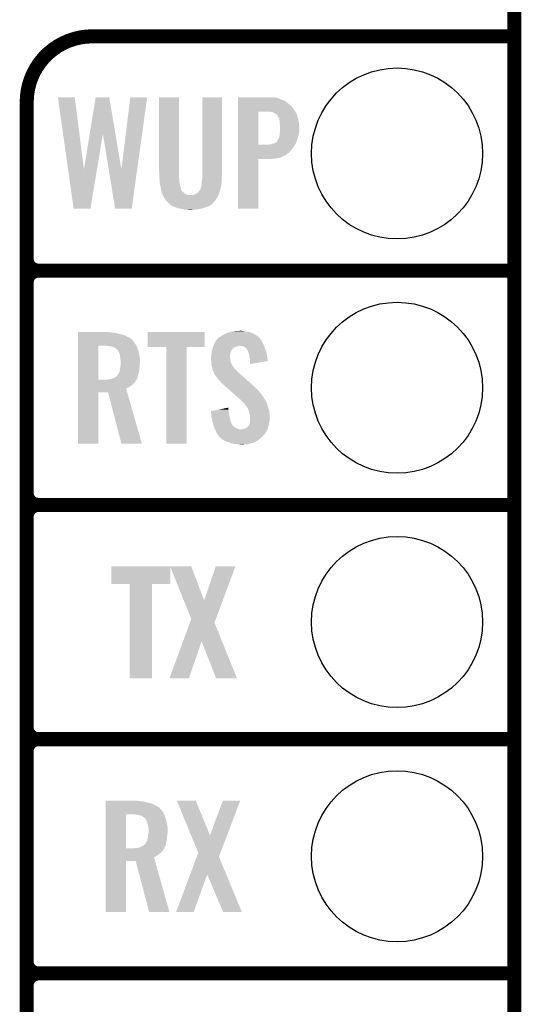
# Model space of a CAD drawing. Extents: x -0.05 to 0.95, y -0.15 to 2.1.
# Tile 21 of 51: x 0.74 to 0.95, y 0.34 to 0.76. Entities that reach past the tile are written whole.
import ezdxf

# ---------------------------------------------------------------- set-up
doc = ezdxf.new("R2010")
doc.units = 0
doc.layers.get('0').update_dxf_attribs({"linetype": 'CONTINUOUS'})
for name, color, linetype in [('LTE_IOT_13_CLICK_V101A_GKO', 9, 'CONTINUOUS'), ('LTE_IOT_13_CLICK_V101A_GTO', 11, 'CONTINUOUS'), ('LTE_IOT_13_CLICK_V101A_GTS', 8, 'CONTINUOUS')]:
    doc.layers.add(name, color=color, linetype=linetype)

# ---------------------------------------------------------------- blocks, each defined once
blk = doc.blocks.new('ROUND_90')
blk.add_circle((0, 0), 0.0365)

msp = doc.modelspace()

# ---------------------------------------------------------------- linework, layer by layer
at = {"layer": 'LTE_IOT_13_CLICK_V101A_GKO', "const_width": 0.006}
msp.add_lwpolyline([(0.95, -0.05), (0.95, 2.01)], dxfattribs=at)
at = {"layer": 'LTE_IOT_13_CLICK_V101A_GTO', "const_width": 0.006}
for points in [[(0.77, 0.75, 0.414214), (0.742, 0.722)], [(0.742, 0.655, 0.414214), (0.747, 0.65)], [(0.747, 0.65, 0.414214), (0.742, 0.645)], [(0.747, 0.65, 0.414214), (0.742, 0.645)], [(0.742, 0.555, 0.414214), (0.747, 0.55)], [(0.747, 0.55, 0.414214), (0.742, 0.545)], [(0.747, 0.55, 0.414214), (0.742, 0.545)], [(0.742, 0.455, 0.414214), (0.747, 0.45)], [(0.747, 0.45, 0.414214), (0.742, 0.445)], [(0.747, 0.45, 0.414214), (0.742, 0.445)], [(0.742, 0.355, 0.414214), (0.747, 0.35)], [(0.747, 0.35, 0.414214), (0.742, 0.345)], [(0.747, 0.35, 0.414214), (0.742, 0.345)]]:
    msp.add_lwpolyline(points, format="xyb", dxfattribs=at)
for points in [[(0.77, 0.75), (0.95, 0.75)], [(0.742, -0.022), (0.742, 0.722)], [(0.747, 0.65), (0.95, 0.65)], [(0.747, 0.65), (0.95, 0.65)], [(0.742, 0.555), (0.742, 0.645)], [(0.747, 0.55), (0.95, 0.55)], [(0.747, 0.55), (0.95, 0.55)], [(0.742, 0.455), (0.742, 0.545)], [(0.747, 0.45), (0.95, 0.45)], [(0.747, 0.45), (0.95, 0.45)], [(0.742, 0.355), (0.742, 0.445)], [(0.747, 0.35), (0.95, 0.35)], [(0.747, 0.35), (0.95, 0.35)], [(0.742, 0.255), (0.742, 0.345)]]:
    msp.add_lwpolyline(points, dxfattribs=at)
at = {"layer": 'LTE_IOT_13_CLICK_V101A_GTO'}
for points in [[(0.75964, 0.69321), (0.7553, 0.724), (0.7664, 0.69321), (0.7625, 0.724)], [(0.7553, 0.724), (0.7553, 0.724), (0.7625, 0.724), (0.7553, 0.724)], [(0.76885, 0.70829), (0.7714, 0.724), (0.77985, 0.70829), (0.7772, 0.724)], [(0.7714, 0.724), (0.7714, 0.724), (0.7772, 0.724), (0.7714, 0.724)], [(0.7824, 0.69321), (0.7862, 0.724), (0.78912, 0.69321), (0.7934, 0.724)], [(0.7862, 0.724), (0.7862, 0.724), (0.7934, 0.724), (0.7862, 0.724)], [(0.7985, 0.6919), (0.7985, 0.724), (0.807, 0.6919), (0.807, 0.724)], [(0.7985, 0.724), (0.7985, 0.724), (0.807, 0.724), (0.7985, 0.724)], [(0.8169, 0.6919), (0.8169, 0.724), (0.8253, 0.6919), (0.8253, 0.724)], [(0.8169, 0.724), (0.8169, 0.724), (0.8253, 0.724), (0.8169, 0.724)], [(0.8321, 0.7239), (0.8321, 0.724), (0.848, 0.7239), (0.8472, 0.724)], [(0.8321, 0.7237), (0.8321, 0.7239), (0.8489, 0.7237), (0.848, 0.7239)], [(0.8321, 0.7233), (0.8321, 0.7237), (0.8499, 0.7233), (0.8489, 0.7237)], [(0.8321, 0.7229), (0.8321, 0.7233), (0.851, 0.7229), (0.8499, 0.7233)], [(0.8321, 0.7224), (0.8321, 0.7229), (0.8522, 0.7224), (0.851, 0.7229)], [(0.8321, 0.7216), (0.8321, 0.7224), (0.8533, 0.7216), (0.8522, 0.7224)], [(0.8321, 0.7207), (0.8321, 0.7216), (0.8544, 0.7207), (0.8533, 0.7216)], [(0.8321, 0.7197), (0.8321, 0.7207), (0.8554, 0.7197), (0.8544, 0.7207)], [(0.8321, 0.7183), (0.8321, 0.7197), (0.8563, 0.7183), (0.8554, 0.7197)], [(0.8321, 0.7179), (0.8321, 0.7183), (0.85654, 0.7179), (0.8563, 0.7183)], [(0.8321, 0.7037), (0.8321, 0.7179), (0.8408, 0.7037), (0.8408, 0.7179)], [(0.8321, 0.7179), (0.8321, 0.7179), (0.8408, 0.7179), (0.845, 0.7179)], [(0.8465, 0.7177), (0.8458, 0.7179), (0.85666, 0.7177), (0.85654, 0.7179)], [(0.8471, 0.7176), (0.8465, 0.7177), (0.85672, 0.7176), (0.85666, 0.7177)], [(0.8477, 0.7172), (0.8471, 0.7176), (0.85696, 0.7172), (0.85672, 0.7176)], [(0.8479, 0.7171), (0.8477, 0.7172), (0.85702, 0.7171), (0.85696, 0.7172)], [(0.8484, 0.7168), (0.848, 0.7171), (0.8572, 0.7168), (0.85702, 0.7171)], [(0.8488, 0.7165), (0.8484, 0.7168), (0.85728, 0.7165), (0.8572, 0.7168)], [(0.8493, 0.7157), (0.8488, 0.7165), (0.85751, 0.7157), (0.85728, 0.7165)], [(0.8496, 0.7152), (0.8493, 0.7157), (0.85764, 0.7152), (0.85751, 0.7157)], [(0.8497, 0.715), (0.8496, 0.7152), (0.8577, 0.715), (0.85764, 0.7152)], [(0.8497, 0.7149), (0.8497, 0.715), (0.85772, 0.7149), (0.8577, 0.715)], [(0.8498, 0.7142), (0.8497, 0.7149), (0.85789, 0.7142), (0.85772, 0.7149)], [(0.8499, 0.7136), (0.8498, 0.7142), (0.85803, 0.7136), (0.85789, 0.7142)], [(0.84995, 0.7129), (0.8499, 0.7136), (0.8582, 0.7129), (0.85803, 0.7136)], [(0.85, 0.7122), (0.84995, 0.7129), (0.85823, 0.7122), (0.8582, 0.7129)], [(0.8501, 0.7116), (0.85, 0.7122), (0.85825, 0.7116), (0.85823, 0.7122)], [(0.85006, 0.71), (0.8501, 0.7105), (0.8583, 0.71), (0.8583, 0.7105)], [(0.8501, 0.7105), (0.8501, 0.7116), (0.8583, 0.7105), (0.85825, 0.7116)], [(0.7664, 0.69321), (0.76885, 0.70829), (0.77198, 0.69321), (0.7745, 0.70829)], [(0.77697, 0.69321), (0.7745, 0.70829), (0.7824, 0.69321), (0.77985, 0.70829)], [(0.8489, 0.7053), (0.8495, 0.7065), (0.8572, 0.7053), (0.8576, 0.7065)], [(0.8495, 0.7065), (0.8498, 0.7072), (0.8576, 0.7065), (0.85779, 0.7072)], [(0.8498, 0.7072), (0.84984, 0.7076), (0.85779, 0.7072), (0.8579, 0.7076)], [(0.84984, 0.7076), (0.8499, 0.7081), (0.8579, 0.7076), (0.85801, 0.7081)], [(0.8499, 0.7081), (0.84994, 0.7085), (0.85801, 0.7081), (0.8581, 0.7085)], [(0.84994, 0.7085), (0.85, 0.7092), (0.8581, 0.7085), (0.85819, 0.7092)], [(0.85, 0.7092), (0.85001, 0.7093), (0.85819, 0.7092), (0.8582, 0.7093)], [(0.85001, 0.7093), (0.85006, 0.71), (0.8582, 0.7093), (0.8583, 0.71)], [(0.8321, 0.7029), (0.8321, 0.7037), (0.856, 0.7029), (0.85647, 0.7037)], [(0.8321, 0.7037), (0.8321, 0.7037), (0.8447, 0.7037), (0.8408, 0.7037)], [(0.8321, 0.7017), (0.8321, 0.7029), (0.8551, 0.7017), (0.856, 0.7029)], [(0.8447, 0.7037), (0.8453, 0.7038), (0.85647, 0.7037), (0.85652, 0.7038)], [(0.8453, 0.7038), (0.8461, 0.7039), (0.85652, 0.7038), (0.85658, 0.7039)], [(0.8461, 0.7039), (0.8468, 0.7041), (0.85658, 0.7039), (0.8567, 0.7041)], [(0.8468, 0.7041), (0.8476, 0.7043), (0.8567, 0.7041), (0.85678, 0.7043)], [(0.8476, 0.7043), (0.8483, 0.7047), (0.85678, 0.7043), (0.85695, 0.7047)], [(0.8483, 0.7047), (0.8489, 0.7053), (0.85695, 0.7047), (0.8572, 0.7053)], [(0.8321, 0.7006), (0.8321, 0.7017), (0.8541, 0.7006), (0.8551, 0.7017)], [(0.8321, 0.6996), (0.8321, 0.7006), (0.8529, 0.6996), (0.8541, 0.7006)], [(0.8321, 0.6988), (0.8321, 0.6996), (0.8514, 0.6988), (0.8529, 0.6996)], [(0.8321, 0.6981), (0.8321, 0.6988), (0.8498, 0.6981), (0.8514, 0.6988)], [(0.8321, 0.6978), (0.8321, 0.6981), (0.8477, 0.6978), (0.8498, 0.6981)], [(0.8321, 0.6976), (0.8321, 0.6978), (0.8455, 0.6976), (0.8477, 0.6978)], [(0.8321, 0.6765), (0.8321, 0.6976), (0.8408, 0.6765), (0.8408, 0.6976)], [(0.8321, 0.6976), (0.8321, 0.6976), (0.8408, 0.6976), (0.8455, 0.6976)], [(0.762, 0.6765), (0.75964, 0.69321), (0.7692, 0.6765), (0.77198, 0.69321)], [(0.7797, 0.6765), (0.77697, 0.69321), (0.7868, 0.6765), (0.78912, 0.69321)], [(0.79858, 0.6902), (0.7985, 0.6919), (0.807, 0.6902), (0.807, 0.6919)], [(0.7986, 0.6899), (0.79858, 0.6902), (0.80704, 0.6899), (0.807, 0.6902)], [(0.79863, 0.6895), (0.7986, 0.6899), (0.8071, 0.6895), (0.80704, 0.6899)], [(0.79869, 0.6885), (0.79863, 0.6895), (0.8071, 0.6885), (0.8071, 0.6895)], [(0.8168, 0.6888), (0.8169, 0.6894), (0.8251, 0.6888), (0.82515, 0.6894)], [(0.8169, 0.691), (0.8169, 0.6919), (0.8253, 0.691), (0.8253, 0.6919)], [(0.8169, 0.69), (0.8169, 0.691), (0.8252, 0.69), (0.8253, 0.691)], [(0.8169, 0.6894), (0.8169, 0.69), (0.82515, 0.6894), (0.8252, 0.69)], [(0.7987, 0.6883), (0.79869, 0.6885), (0.80712, 0.6883), (0.8071, 0.6885)], [(0.7988, 0.6875), (0.7987, 0.6883), (0.8072, 0.6875), (0.80712, 0.6883)], [(0.7989, 0.6867), (0.7988, 0.6875), (0.80735, 0.6867), (0.8072, 0.6875)], [(0.79897, 0.6864), (0.7989, 0.6867), (0.8074, 0.6864), (0.80735, 0.6867)], [(0.7992, 0.6854), (0.79897, 0.6864), (0.8077, 0.6854), (0.8074, 0.6864)], [(0.79929, 0.6845), (0.7992, 0.6854), (0.8079, 0.6845), (0.8077, 0.6854)], [(0.8161, 0.6849), (0.8163, 0.6854), (0.82461, 0.6849), (0.82476, 0.6854)], [(0.8163, 0.6854), (0.81644, 0.6859), (0.82476, 0.6854), (0.8249, 0.6859)], [(0.81644, 0.6859), (0.8165, 0.6861), (0.8249, 0.6859), (0.82493, 0.6861)], [(0.8165, 0.6861), (0.8166, 0.687), (0.82493, 0.6861), (0.82505, 0.687)], [(0.8166, 0.687), (0.81663, 0.6874), (0.82505, 0.687), (0.8251, 0.6874)], [(0.81663, 0.6874), (0.8167, 0.6882), (0.8251, 0.6874), (0.8251, 0.6882)], [(0.8167, 0.6882), (0.8168, 0.6888), (0.8251, 0.6882), (0.8251, 0.6888)], [(0.7993, 0.6844), (0.79929, 0.6845), (0.808, 0.6844), (0.8079, 0.6845)], [(0.79937, 0.6841), (0.7993, 0.6844), (0.8081, 0.6841), (0.808, 0.6844)], [(0.79948, 0.6837), (0.79937, 0.6841), (0.8084, 0.6837), (0.8081, 0.6841)], [(0.79955, 0.6834), (0.79948, 0.6837), (0.8089, 0.6834), (0.8084, 0.6837)], [(0.7996, 0.6832), (0.79955, 0.6834), (0.8091, 0.6832), (0.8089, 0.6834)], [(0.7997, 0.683), (0.7996, 0.6832), (0.8093, 0.683), (0.8091, 0.6832)], [(0.7999, 0.6826), (0.7997, 0.683), (0.8101, 0.6826), (0.8093, 0.683)], [(0.80005, 0.6823), (0.7999, 0.6826), (0.8109, 0.6823), (0.8101, 0.6826)], [(0.8001, 0.6822), (0.80005, 0.6823), (0.8119, 0.6822), (0.8109, 0.6823)], [(0.80025, 0.6819), (0.8001, 0.6822), (0.8237, 0.6819), (0.8238, 0.6822)], [(0.80065, 0.6811), (0.80025, 0.6819), (0.8232, 0.6811), (0.8237, 0.6819)], [(0.8008, 0.6808), (0.80065, 0.6811), (0.82303, 0.6808), (0.8232, 0.6811)], [(0.8124, 0.6822), (0.8129, 0.6823), (0.8238, 0.6822), (0.82383, 0.6823)], [(0.8129, 0.6823), (0.8136, 0.6825), (0.82383, 0.6823), (0.8239, 0.6825)], [(0.8136, 0.6825), (0.8142, 0.6828), (0.8239, 0.6825), (0.82397, 0.6828)], [(0.8142, 0.6828), (0.81437, 0.6829), (0.82397, 0.6828), (0.824, 0.6829)], [(0.81437, 0.6829), (0.81472, 0.6831), (0.824, 0.6829), (0.8241, 0.6831)], [(0.81472, 0.6831), (0.8149, 0.6832), (0.8241, 0.6831), (0.82413, 0.6832)], [(0.8149, 0.6832), (0.8154, 0.6837), (0.82413, 0.6832), (0.82427, 0.6837)], [(0.8154, 0.6837), (0.8159, 0.6845), (0.82427, 0.6837), (0.8245, 0.6845)], [(0.8159, 0.6845), (0.816, 0.6846), (0.8245, 0.6845), (0.82453, 0.6846)], [(0.816, 0.6846), (0.8161, 0.6849), (0.82453, 0.6846), (0.82461, 0.6849)], [(0.80128, 0.6802), (0.8008, 0.6808), (0.8227, 0.6802), (0.82303, 0.6808)], [(0.8016, 0.6798), (0.80128, 0.6802), (0.8223, 0.6798), (0.8227, 0.6802)], [(0.80194, 0.6794), (0.8016, 0.6798), (0.8219, 0.6794), (0.8223, 0.6798)], [(0.8022, 0.6791), (0.80194, 0.6794), (0.82166, 0.6791), (0.8219, 0.6794)], [(0.8029, 0.6784), (0.8022, 0.6791), (0.8211, 0.6784), (0.82166, 0.6791)], [(0.8037, 0.6778), (0.8029, 0.6784), (0.82024, 0.6778), (0.8211, 0.6784)], [(0.8038, 0.6777), (0.8037, 0.6778), (0.8201, 0.6777), (0.82024, 0.6778)], [(0.80404, 0.6776), (0.8038, 0.6777), (0.82, 0.6776), (0.8201, 0.6777)], [(0.80452, 0.6774), (0.80404, 0.6776), (0.8195, 0.6774), (0.82, 0.6776)], [(0.805, 0.6772), (0.80452, 0.6774), (0.8189, 0.6772), (0.8195, 0.6774)], [(0.80578, 0.6769), (0.805, 0.6772), (0.8179, 0.6769), (0.8189, 0.6772)], [(0.8063, 0.6767), (0.80578, 0.6769), (0.8173, 0.6767), (0.8179, 0.6769)], [(0.80723, 0.6765), (0.8063, 0.6767), (0.8167, 0.6765), (0.8173, 0.6767)], [(0.8077, 0.6764), (0.80723, 0.6765), (0.81623, 0.6764), (0.8167, 0.6765)], [(0.80857, 0.6762), (0.8077, 0.6764), (0.8153, 0.6762), (0.81623, 0.6764)], [(0.809, 0.6761), (0.80857, 0.6762), (0.81455, 0.6761), (0.8153, 0.6762)], [(0.8102, 0.676), (0.809, 0.6761), (0.8138, 0.676), (0.81455, 0.6761)], [(0.8111, 0.6759), (0.8102, 0.676), (0.8119, 0.6759), (0.8138, 0.676)], [(0.7639, 0.6237), (0.7639, 0.6238), (0.7772, 0.6237), (0.7766, 0.6238)], [(0.7639, 0.6234), (0.7639, 0.6237), (0.7796, 0.6234), (0.7772, 0.6237)], [(0.7639, 0.6226), (0.7639, 0.6234), (0.7832, 0.6226), (0.7796, 0.6234)], [(0.7639, 0.6218), (0.7639, 0.6226), (0.785, 0.6218), (0.7832, 0.6226)], [(0.7936, 0.6174), (0.7936, 0.6238), (0.8179, 0.6174), (0.8179, 0.6238)], [(0.7936, 0.6238), (0.7936, 0.6238), (0.8179, 0.6238), (0.7936, 0.6238)], [(0.82492, 0.622), (0.8252, 0.6222), (0.8406, 0.622), (0.84027, 0.6222)], [(0.8252, 0.6222), (0.8262, 0.6228), (0.84027, 0.6222), (0.8393, 0.6228)], [(0.8262, 0.6228), (0.8275, 0.6234), (0.8393, 0.6228), (0.83801, 0.6234)], [(0.8275, 0.6234), (0.82782, 0.6235), (0.83801, 0.6234), (0.8378, 0.6235)], [(0.82782, 0.6235), (0.8291, 0.6239), (0.8378, 0.6235), (0.8364, 0.6239)], [(0.8291, 0.6239), (0.83037, 0.6241), (0.8364, 0.6239), (0.835, 0.6241)], [(0.83037, 0.6241), (0.831, 0.6242), (0.835, 0.6241), (0.834, 0.6242)], [(0.831, 0.6242), (0.833, 0.6243), (0.834, 0.6242), (0.8336, 0.6243)], [(0.7639, 0.6209), (0.7639, 0.6218), (0.7866, 0.6209), (0.785, 0.6218)], [(0.7639, 0.6208), (0.7639, 0.6209), (0.7867, 0.6208), (0.7866, 0.6209)], [(0.7639, 0.6203), (0.7639, 0.6208), (0.7871, 0.6203), (0.7867, 0.6208)], [(0.7639, 0.6196), (0.7639, 0.6203), (0.7878, 0.6196), (0.7871, 0.6203)], [(0.7639, 0.6186), (0.7639, 0.6196), (0.7884, 0.6186), (0.7878, 0.6196)], [(0.7639, 0.6179), (0.7639, 0.6186), (0.78878, 0.6179), (0.7884, 0.6186)], [(0.7639, 0.6034), (0.7639, 0.6179), (0.7726, 0.6034), (0.7726, 0.6179)], [(0.777, 0.6178), (0.7758, 0.6179), (0.78883, 0.6178), (0.78878, 0.6179)], [(0.82166, 0.6178), (0.8217, 0.6179), (0.8324, 0.6178), (0.8327, 0.6179)], [(0.8217, 0.6179), (0.82187, 0.6183), (0.84324, 0.6179), (0.8431, 0.6183)], [(0.8217, 0.6179), (0.8217, 0.6179), (0.8327, 0.6179), (0.833, 0.6179)], [(0.82187, 0.6183), (0.822, 0.6186), (0.8431, 0.6183), (0.84294, 0.6186)], [(0.822, 0.6186), (0.82237, 0.6194), (0.84294, 0.6186), (0.8425, 0.6194)], [(0.82237, 0.6194), (0.8227, 0.6201), (0.8425, 0.6194), (0.84224, 0.6201)], [(0.8227, 0.6201), (0.82279, 0.6202), (0.84224, 0.6201), (0.8422, 0.6202)], [(0.82279, 0.6202), (0.82316, 0.6206), (0.8422, 0.6202), (0.8418, 0.6206)], [(0.82316, 0.6206), (0.82334, 0.6208), (0.8418, 0.6206), (0.8417, 0.6208)], [(0.82334, 0.6208), (0.8238, 0.6213), (0.8417, 0.6208), (0.84124, 0.6213)], [(0.8238, 0.6213), (0.824, 0.6214), (0.84124, 0.6213), (0.84115, 0.6214)], [(0.824, 0.6214), (0.8245, 0.6217), (0.84115, 0.6214), (0.84088, 0.6217)], [(0.8245, 0.6217), (0.82492, 0.622), (0.84088, 0.6217), (0.8406, 0.622)], [(0.8338, 0.6178), (0.833, 0.6179), (0.84328, 0.6178), (0.84324, 0.6179)], [(0.7781, 0.6176), (0.777, 0.6178), (0.78894, 0.6176), (0.78883, 0.6178)], [(0.779, 0.6173), (0.7781, 0.6176), (0.7891, 0.6173), (0.78894, 0.6176)], [(0.7796, 0.617), (0.779, 0.6173), (0.7892, 0.617), (0.7891, 0.6173)], [(0.7801, 0.6166), (0.7796, 0.617), (0.78933, 0.6166), (0.7892, 0.617)], [(0.7805, 0.6164), (0.7801, 0.6166), (0.7894, 0.6164), (0.78933, 0.6166)], [(0.7806, 0.6162), (0.7805, 0.6164), (0.78947, 0.6162), (0.7894, 0.6164)], [(0.7807, 0.6161), (0.7806, 0.6162), (0.7895, 0.6161), (0.78947, 0.6162)], [(0.78113, 0.6155), (0.7807, 0.6161), (0.7897, 0.6155), (0.7895, 0.6161)], [(0.7812, 0.6154), (0.78113, 0.6155), (0.78972, 0.6154), (0.7897, 0.6155)], [(0.7816, 0.6145), (0.7812, 0.6154), (0.7899, 0.6145), (0.78972, 0.6154)], [(0.7818, 0.6136), (0.7816, 0.6145), (0.79008, 0.6136), (0.7899, 0.6145)], [(0.8015, 0.5762), (0.8015, 0.6174), (0.8102, 0.5762), (0.8102, 0.6174)], [(0.8015, 0.6174), (0.8015, 0.6174), (0.8102, 0.6174), (0.8179, 0.6174)], [(0.8207, 0.6135), (0.82077, 0.6142), (0.82871, 0.6135), (0.8288, 0.6142)], [(0.82077, 0.6142), (0.8208, 0.6145), (0.8288, 0.6142), (0.82885, 0.6145)], [(0.8208, 0.6145), (0.82085, 0.6148), (0.82885, 0.6145), (0.8289, 0.6148)], [(0.82085, 0.6148), (0.82094, 0.6154), (0.8289, 0.6148), (0.8291, 0.6154)], [(0.82094, 0.6154), (0.821, 0.6158), (0.8291, 0.6154), (0.8293, 0.6158)], [(0.821, 0.6158), (0.82111, 0.6162), (0.8293, 0.6158), (0.8295, 0.6162)], [(0.82111, 0.6162), (0.8212, 0.6165), (0.8295, 0.6162), (0.8297, 0.6165)], [(0.8212, 0.6165), (0.82123, 0.6166), (0.8297, 0.6165), (0.8299, 0.6166)], [(0.82123, 0.6166), (0.82134, 0.617), (0.8299, 0.6166), (0.8303, 0.617)], [(0.82134, 0.617), (0.8214, 0.6172), (0.8303, 0.617), (0.8306, 0.6172)], [(0.8214, 0.6172), (0.82149, 0.6174), (0.8306, 0.6172), (0.8309, 0.6174)], [(0.82149, 0.6174), (0.82161, 0.6177), (0.8309, 0.6174), (0.8319, 0.6177)], [(0.82161, 0.6177), (0.82166, 0.6178), (0.8319, 0.6177), (0.8324, 0.6178)], [(0.8346, 0.6176), (0.8338, 0.6178), (0.84335, 0.6176), (0.84328, 0.6178)], [(0.83547, 0.6169), (0.8346, 0.6176), (0.8436, 0.6169), (0.84335, 0.6176)], [(0.8356, 0.6168), (0.83547, 0.6169), (0.84364, 0.6168), (0.8436, 0.6169)], [(0.836, 0.6165), (0.8356, 0.6168), (0.84376, 0.6165), (0.84364, 0.6168)], [(0.8361, 0.6161), (0.836, 0.6165), (0.84392, 0.6161), (0.84376, 0.6165)], [(0.8363, 0.6159), (0.8361, 0.6161), (0.844, 0.6159), (0.84392, 0.6161)], [(0.8363, 0.6158), (0.8363, 0.6159), (0.84404, 0.6158), (0.844, 0.6159)], [(0.83645, 0.6154), (0.8363, 0.6158), (0.8442, 0.6154), (0.84404, 0.6158)], [(0.8366, 0.615), (0.83645, 0.6154), (0.84428, 0.615), (0.8442, 0.6154)], [(0.8369, 0.6141), (0.8366, 0.615), (0.84447, 0.6141), (0.84428, 0.615)], [(0.83699, 0.6135), (0.8369, 0.6141), (0.8446, 0.6135), (0.84447, 0.6141)], [(0.78181, 0.6135), (0.7818, 0.6136), (0.7901, 0.6135), (0.79008, 0.6136)], [(0.7819, 0.6128), (0.78181, 0.6135), (0.79023, 0.6128), (0.7901, 0.6135)], [(0.78194, 0.6124), (0.7819, 0.6128), (0.7903, 0.6124), (0.79023, 0.6128)], [(0.782, 0.6119), (0.78194, 0.6124), (0.7903, 0.6119), (0.7903, 0.6124)], [(0.7821, 0.6113), (0.782, 0.6119), (0.7903, 0.6113), (0.7903, 0.6119)], [(0.782, 0.6092), (0.78202, 0.6095), (0.79017, 0.6092), (0.7902, 0.6095)], [(0.78202, 0.6095), (0.78209, 0.6104), (0.7902, 0.6095), (0.7903, 0.6104)], [(0.78209, 0.6104), (0.7821, 0.6106), (0.7903, 0.6104), (0.7903, 0.6106)], [(0.7821, 0.6106), (0.7821, 0.6113), (0.7903, 0.6106), (0.7903, 0.6113)], [(0.8206, 0.6131), (0.82068, 0.6134), (0.8287, 0.6131), (0.8287, 0.6134)], [(0.8206, 0.613), (0.8206, 0.6131), (0.8287, 0.613), (0.8287, 0.6131)], [(0.8206, 0.6126), (0.8206, 0.613), (0.8288, 0.6126), (0.8287, 0.613)], [(0.82064, 0.612), (0.8206, 0.6126), (0.8288, 0.612), (0.8288, 0.6126)], [(0.8207, 0.6112), (0.82064, 0.612), (0.829, 0.6112), (0.8288, 0.612)], [(0.82068, 0.6134), (0.8207, 0.6135), (0.8287, 0.6134), (0.82871, 0.6135)], [(0.82073, 0.6108), (0.8207, 0.6112), (0.8291, 0.6108), (0.829, 0.6112)], [(0.8208, 0.6099), (0.82073, 0.6108), (0.82952, 0.6099), (0.8291, 0.6108)], [(0.82091, 0.6095), (0.8208, 0.6099), (0.8297, 0.6095), (0.82952, 0.6099)], [(0.82094, 0.6094), (0.82091, 0.6095), (0.8298, 0.6094), (0.8297, 0.6095)], [(0.82105, 0.609), (0.82094, 0.6094), (0.83, 0.609), (0.8298, 0.6094)], [(0.8372, 0.6122), (0.83699, 0.6135), (0.84472, 0.6122), (0.8446, 0.6135)], [(0.8373, 0.6114), (0.8372, 0.6122), (0.8448, 0.6114), (0.84472, 0.6122)], [(0.8373, 0.6101), (0.8373, 0.6114), (0.8373, 0.6101), (0.8448, 0.6114)], [(0.7806, 0.6052), (0.7812, 0.6061), (0.78949, 0.6052), (0.7897, 0.6061)], [(0.7806, 0.6051), (0.7806, 0.6052), (0.78947, 0.6051), (0.78949, 0.6052)], [(0.7812, 0.6061), (0.7814, 0.6064), (0.7897, 0.6061), (0.78978, 0.6064)], [(0.7814, 0.6064), (0.7817, 0.6072), (0.78978, 0.6064), (0.78997, 0.6072)], [(0.7817, 0.6072), (0.78171, 0.6073), (0.78997, 0.6072), (0.79, 0.6073)], [(0.78171, 0.6073), (0.7818, 0.6081), (0.79, 0.6073), (0.79007, 0.6081)], [(0.7818, 0.6081), (0.78187, 0.6085), (0.79007, 0.6081), (0.7901, 0.6085)], [(0.78187, 0.6085), (0.782, 0.6092), (0.7901, 0.6085), (0.79017, 0.6092)], [(0.8211, 0.6088), (0.82105, 0.609), (0.8302, 0.6088), (0.83, 0.609)], [(0.82114, 0.6086), (0.8211, 0.6088), (0.8304, 0.6086), (0.8302, 0.6088)], [(0.82128, 0.608), (0.82114, 0.6086), (0.8308, 0.608), (0.8304, 0.6086)], [(0.8213, 0.6079), (0.82128, 0.608), (0.83093, 0.6079), (0.8308, 0.608)], [(0.82137, 0.6076), (0.8213, 0.6079), (0.8313, 0.6076), (0.83093, 0.6079)], [(0.8215, 0.6071), (0.82137, 0.6076), (0.83173, 0.6071), (0.8313, 0.6076)], [(0.82162, 0.6069), (0.8215, 0.6071), (0.8319, 0.6069), (0.83173, 0.6071)], [(0.8218, 0.6066), (0.82162, 0.6069), (0.83225, 0.6066), (0.8319, 0.6069)], [(0.82188, 0.6063), (0.8218, 0.6066), (0.8326, 0.6063), (0.83225, 0.6066)], [(0.8219, 0.6062), (0.82188, 0.6063), (0.83271, 0.6062), (0.8326, 0.6063)], [(0.822, 0.6061), (0.8219, 0.6062), (0.83282, 0.6061), (0.83271, 0.6062)], [(0.8225, 0.6052), (0.822, 0.6061), (0.83382, 0.6052), (0.83282, 0.6061)], [(0.8232, 0.6043), (0.8225, 0.6052), (0.83483, 0.6043), (0.83382, 0.6052)], [(0.7639, 0.6032), (0.7639, 0.6034), (0.7887, 0.6032), (0.7888, 0.6034)], [(0.7639, 0.6034), (0.7639, 0.6034), (0.7759, 0.6034), (0.7726, 0.6034)], [(0.7639, 0.6028), (0.7639, 0.6032), (0.7884, 0.6028), (0.7887, 0.6032)], [(0.7639, 0.6021), (0.7639, 0.6028), (0.788, 0.6021), (0.7884, 0.6028)], [(0.7639, 0.6015), (0.7639, 0.6021), (0.7873, 0.6015), (0.788, 0.6021)], [(0.7639, 0.6008), (0.7639, 0.6015), (0.7865, 0.6008), (0.7873, 0.6015)], [(0.7759, 0.6034), (0.7773, 0.6036), (0.7888, 0.6034), (0.7889, 0.6036)], [(0.7773, 0.6036), (0.77775, 0.6037), (0.7889, 0.6036), (0.789, 0.6037)], [(0.77775, 0.6037), (0.7782, 0.6038), (0.789, 0.6037), (0.78904, 0.6038)], [(0.7782, 0.6038), (0.7791, 0.6042), (0.78904, 0.6038), (0.78918, 0.6042)], [(0.7791, 0.6042), (0.7799, 0.6045), (0.78918, 0.6042), (0.78929, 0.6045)], [(0.7799, 0.6045), (0.78025, 0.6048), (0.78929, 0.6045), (0.7894, 0.6048)], [(0.78025, 0.6048), (0.7806, 0.6051), (0.7894, 0.6048), (0.78947, 0.6051)], [(0.8239, 0.6033), (0.8232, 0.6043), (0.83594, 0.6033), (0.83483, 0.6043)], [(0.8246, 0.6026), (0.8239, 0.6033), (0.83672, 0.6026), (0.83594, 0.6033)], [(0.8252, 0.6019), (0.8246, 0.6026), (0.8375, 0.6019), (0.83672, 0.6026)], [(0.8257, 0.6015), (0.8252, 0.6019), (0.83794, 0.6015), (0.8375, 0.6019)], [(0.8262, 0.601), (0.8257, 0.6015), (0.8385, 0.601), (0.83794, 0.6015)], [(0.82632, 0.6009), (0.8262, 0.601), (0.8387, 0.6009), (0.8385, 0.601)], [(0.7639, 0.6002), (0.7639, 0.6008), (0.7855, 0.6002), (0.7865, 0.6008)], [(0.7639, 0.5996), (0.7639, 0.6002), (0.7844, 0.5996), (0.7855, 0.6002)], [(0.7639, 0.598), (0.7639, 0.5996), (0.78486, 0.598), (0.7844, 0.5996)], [(0.7639, 0.5762), (0.7639, 0.598), (0.7726, 0.5762), (0.7726, 0.598)], [(0.7639, 0.598), (0.7639, 0.598), (0.7726, 0.598), (0.7767, 0.598)], [(0.7824, 0.5762), (0.7767, 0.598), (0.7911, 0.5762), (0.78486, 0.598)], [(0.82747, 0.5999), (0.82632, 0.6009), (0.8397, 0.5999), (0.8387, 0.6009)], [(0.82828, 0.5992), (0.82747, 0.5999), (0.8405, 0.5992), (0.8397, 0.5999)], [(0.82943, 0.5982), (0.82828, 0.5992), (0.8413, 0.5982), (0.8405, 0.5992)], [(0.8307, 0.5971), (0.82943, 0.5982), (0.8422, 0.5971), (0.8413, 0.5982)], [(0.83197, 0.596), (0.8307, 0.5971), (0.843, 0.596), (0.8422, 0.5971)], [(0.8322, 0.5958), (0.83197, 0.596), (0.84312, 0.5958), (0.843, 0.596)], [(0.8331, 0.595), (0.8322, 0.5958), (0.84358, 0.595), (0.84312, 0.5958)], [(0.8333, 0.5948), (0.8331, 0.595), (0.8437, 0.5948), (0.84358, 0.595)], [(0.8335, 0.5946), (0.8333, 0.5948), (0.8438, 0.5946), (0.8437, 0.5948)], [(0.8338, 0.5943), (0.8335, 0.5946), (0.844, 0.5943), (0.8438, 0.5946)], [(0.8339, 0.5942), (0.8338, 0.5943), (0.84405, 0.5942), (0.844, 0.5943)], [(0.83451, 0.5935), (0.8339, 0.5942), (0.8444, 0.5935), (0.84405, 0.5942)], [(0.8346, 0.5934), (0.83451, 0.5935), (0.84444, 0.5934), (0.8444, 0.5935)], [(0.8351, 0.5928), (0.8346, 0.5934), (0.84466, 0.5928), (0.84444, 0.5934)], [(0.83517, 0.5927), (0.8351, 0.5928), (0.8447, 0.5927), (0.84466, 0.5928)], [(0.8355, 0.5922), (0.83517, 0.5927), (0.84484, 0.5922), (0.8447, 0.5927)], [(0.8206, 0.59), (0.82406, 0.5907), (0.8281, 0.59), (0.8281, 0.5907)], [(0.82061, 0.5899), (0.8206, 0.59), (0.8281, 0.5899), (0.8281, 0.59)], [(0.82069, 0.5889), (0.82061, 0.5899), (0.8283, 0.5889), (0.8281, 0.5899)], [(0.8208, 0.5875), (0.82069, 0.5889), (0.82855, 0.5875), (0.8283, 0.5889)], [(0.82406, 0.5907), (0.82702, 0.5913), (0.8281, 0.5907), (0.828, 0.5913)], [(0.82702, 0.5913), (0.828, 0.5915), (0.828, 0.5913), (0.828, 0.5915)], [(0.8359, 0.5919), (0.8355, 0.5922), (0.84492, 0.5919), (0.84484, 0.5922)], [(0.836, 0.5916), (0.8359, 0.5919), (0.845, 0.5916), (0.84492, 0.5919)], [(0.8361, 0.5915), (0.836, 0.5916), (0.84503, 0.5915), (0.845, 0.5916)], [(0.8365, 0.5907), (0.8361, 0.5915), (0.84528, 0.5907), (0.84503, 0.5915)], [(0.83665, 0.5903), (0.8365, 0.5907), (0.8454, 0.5903), (0.84528, 0.5907)], [(0.8368, 0.5899), (0.83665, 0.5903), (0.84545, 0.5899), (0.8454, 0.5903)], [(0.83708, 0.5888), (0.8368, 0.5899), (0.8456, 0.5888), (0.84545, 0.5899)], [(0.8372, 0.5883), (0.83708, 0.5888), (0.84563, 0.5883), (0.8456, 0.5888)], [(0.82098, 0.5867), (0.8208, 0.5875), (0.8287, 0.5867), (0.82855, 0.5875)], [(0.82123, 0.5856), (0.82098, 0.5867), (0.829, 0.5856), (0.8287, 0.5867)], [(0.8213, 0.5853), (0.82123, 0.5856), (0.82912, 0.5853), (0.829, 0.5856)], [(0.82148, 0.5846), (0.8213, 0.5853), (0.8294, 0.5846), (0.82912, 0.5853)], [(0.82151, 0.5845), (0.82148, 0.5846), (0.8295, 0.5845), (0.8294, 0.5846)], [(0.82159, 0.5842), (0.82151, 0.5845), (0.8297, 0.5842), (0.8295, 0.5845)], [(0.82169, 0.5838), (0.82159, 0.5842), (0.8299, 0.5838), (0.8297, 0.5842)], [(0.8367, 0.5839), (0.8369, 0.5843), (0.84518, 0.5839), (0.8453, 0.5843)], [(0.8369, 0.5843), (0.8371, 0.5847), (0.8453, 0.5843), (0.84539, 0.5847)], [(0.8371, 0.5847), (0.83718, 0.5852), (0.84539, 0.5847), (0.8455, 0.5852)], [(0.83718, 0.5852), (0.8373, 0.5859), (0.8455, 0.5852), (0.84559, 0.5859)], [(0.8373, 0.5877), (0.8372, 0.5883), (0.84567, 0.5877), (0.84563, 0.5883)], [(0.8373, 0.5872), (0.8373, 0.5877), (0.8457, 0.5872), (0.84567, 0.5877)], [(0.8373, 0.5867), (0.8373, 0.5872), (0.8457, 0.5867), (0.8457, 0.5872)], [(0.8373, 0.586), (0.8373, 0.5867), (0.8456, 0.586), (0.8457, 0.5867)], [(0.8373, 0.5859), (0.8373, 0.586), (0.84559, 0.5859), (0.8456, 0.586)], [(0.8218, 0.5834), (0.82169, 0.5838), (0.8304, 0.5834), (0.8299, 0.5838)], [(0.82199, 0.583), (0.8218, 0.5834), (0.831, 0.583), (0.8304, 0.5834)], [(0.82217, 0.5826), (0.82199, 0.583), (0.8317, 0.5826), (0.831, 0.583)], [(0.82231, 0.5823), (0.82217, 0.5826), (0.8325, 0.5823), (0.8317, 0.5826)], [(0.82236, 0.5822), (0.82231, 0.5823), (0.8335, 0.5822), (0.8325, 0.5823)], [(0.82241, 0.5821), (0.82236, 0.5822), (0.8447, 0.5821), (0.84472, 0.5822)], [(0.8225, 0.5819), (0.82241, 0.5821), (0.84458, 0.5819), (0.8447, 0.5821)], [(0.82283, 0.5811), (0.8225, 0.5819), (0.8441, 0.5811), (0.84458, 0.5819)], [(0.82288, 0.581), (0.82283, 0.5811), (0.844, 0.581), (0.8441, 0.5811)], [(0.823, 0.5807), (0.82288, 0.581), (0.8438, 0.5807), (0.844, 0.581)], [(0.82333, 0.5802), (0.823, 0.5807), (0.8435, 0.5802), (0.8438, 0.5807)], [(0.8236, 0.5798), (0.82333, 0.5802), (0.84317, 0.5798), (0.8435, 0.5802)], [(0.8337, 0.5822), (0.8341, 0.5823), (0.84472, 0.5822), (0.84475, 0.5823)], [(0.8341, 0.5823), (0.8346, 0.5824), (0.84475, 0.5823), (0.84478, 0.5824)], [(0.8346, 0.5824), (0.8355, 0.5828), (0.84478, 0.5824), (0.84488, 0.5828)], [(0.8355, 0.5828), (0.836, 0.5831), (0.84488, 0.5828), (0.84495, 0.5831)], [(0.836, 0.5831), (0.8362, 0.5833), (0.84495, 0.5831), (0.845, 0.5833)], [(0.8362, 0.5833), (0.8365, 0.5836), (0.845, 0.5833), (0.84509, 0.5836)], [(0.8365, 0.5836), (0.8367, 0.5839), (0.84509, 0.5836), (0.84518, 0.5839)], [(0.82375, 0.5796), (0.8236, 0.5798), (0.843, 0.5796), (0.84317, 0.5798)], [(0.8239, 0.5794), (0.82375, 0.5796), (0.8428, 0.5794), (0.843, 0.5796)], [(0.824, 0.5792), (0.8239, 0.5794), (0.8426, 0.5792), (0.8428, 0.5794)], [(0.82423, 0.579), (0.824, 0.5792), (0.8424, 0.579), (0.8426, 0.5792)], [(0.82493, 0.5784), (0.82423, 0.579), (0.8417, 0.5784), (0.8424, 0.579)], [(0.8254, 0.578), (0.82493, 0.5784), (0.84124, 0.578), (0.8417, 0.5784)], [(0.82596, 0.5777), (0.8254, 0.578), (0.8409, 0.5777), (0.84124, 0.578)], [(0.8269, 0.5772), (0.82596, 0.5777), (0.84007, 0.5772), (0.8409, 0.5777)], [(0.82714, 0.5771), (0.8269, 0.5772), (0.8399, 0.5771), (0.84007, 0.5772)], [(0.82739, 0.577), (0.82714, 0.5771), (0.8398, 0.577), (0.8399, 0.5771)], [(0.82763, 0.5769), (0.82739, 0.577), (0.8395, 0.5769), (0.8398, 0.577)], [(0.82836, 0.5766), (0.82763, 0.5769), (0.8389, 0.5766), (0.8395, 0.5769)], [(0.8286, 0.5765), (0.82836, 0.5766), (0.83855, 0.5765), (0.8389, 0.5766)], [(0.82898, 0.5764), (0.8286, 0.5765), (0.8382, 0.5764), (0.83855, 0.5765)], [(0.8301, 0.5761), (0.82898, 0.5764), (0.8373, 0.5761), (0.8382, 0.5764)], [(0.8315, 0.5759), (0.8301, 0.5761), (0.8362, 0.5759), (0.8373, 0.5761)], [(0.8322, 0.5758), (0.8315, 0.5759), (0.835, 0.5758), (0.8362, 0.5759)], [(0.8331, 0.5757), (0.8327, 0.5758), (0.8337, 0.5757), (0.835, 0.5758)], [(0.7781, 0.5163), (0.7781, 0.5237), (0.8032, 0.5163), (0.8032, 0.5237)], [(0.7781, 0.5237), (0.7781, 0.5237), (0.8032, 0.5237), (0.7781, 0.5237)], [(0.80902, 0.5092), (0.8032, 0.5237), (0.8177, 0.5092), (0.8122, 0.5237)], [(0.8177, 0.5092), (0.8226, 0.5237), (0.82562, 0.5092), (0.831, 0.5237)], [(0.8226, 0.5237), (0.8226, 0.5237), (0.831, 0.5237), (0.8226, 0.5237)], [(0.7859, 0.476), (0.7859, 0.5163), (0.7955, 0.476), (0.7955, 0.5163)], [(0.7859, 0.5163), (0.7859, 0.5163), (0.7955, 0.5163), (0.8032, 0.5163)], [(0.8122, 0.5013), (0.80902, 0.5092), (0.82269, 0.5013), (0.82562, 0.5092)], [(0.81161, 0.4997), (0.8122, 0.5013), (0.8221, 0.4997), (0.82269, 0.5013)], [(0.80867, 0.4917), (0.81161, 0.4997), (0.82534, 0.4917), (0.8221, 0.4997)], [(0.8029, 0.476), (0.80867, 0.4917), (0.8112, 0.476), (0.8166, 0.4917)], [(0.8228, 0.476), (0.8166, 0.4917), (0.8317, 0.476), (0.82534, 0.4917)], [(0.8317, 0.476), (0.8317, 0.476), (0.8317, 0.476), (0.8228, 0.476)], [(0.7757, 0.4237), (0.7757, 0.4238), (0.7891, 0.4237), (0.7884, 0.4238)], [(0.7757, 0.4236), (0.7757, 0.4237), (0.7898, 0.4236), (0.7891, 0.4237)], [(0.7757, 0.4234), (0.7757, 0.4236), (0.7915, 0.4234), (0.7898, 0.4236)], [(0.7757, 0.423), (0.7757, 0.4234), (0.7932, 0.423), (0.7915, 0.4234)], [(0.7757, 0.4226), (0.7757, 0.423), (0.7951, 0.4226), (0.7932, 0.423)], [(0.7757, 0.4218), (0.7757, 0.4226), (0.7968, 0.4218), (0.7951, 0.4226)], [(0.7757, 0.4209), (0.7757, 0.4218), (0.7984, 0.4209), (0.7968, 0.4218)], [(0.7757, 0.4208), (0.7757, 0.4209), (0.7986, 0.4208), (0.7984, 0.4209)], [(0.7757, 0.4203), (0.7757, 0.4208), (0.799, 0.4203), (0.7986, 0.4208)], [(0.7757, 0.4196), (0.7757, 0.4203), (0.7996, 0.4196), (0.799, 0.4203)], [(0.81211, 0.409), (0.806, 0.4238), (0.8202, 0.409), (0.8141, 0.4238)], [(0.806, 0.4238), (0.806, 0.4238), (0.8141, 0.4238), (0.806, 0.4238)], [(0.8202, 0.409), (0.8257, 0.4238), (0.82749, 0.409), (0.8331, 0.4238)], [(0.8257, 0.4238), (0.8257, 0.4238), (0.8331, 0.4238), (0.8257, 0.4238)], [(0.7757, 0.4186), (0.7757, 0.4196), (0.8003, 0.4186), (0.7996, 0.4196)], [(0.7757, 0.4179), (0.7757, 0.4186), (0.80062, 0.4179), (0.8003, 0.4186)], [(0.7757, 0.4034), (0.7757, 0.4179), (0.7844, 0.4034), (0.7844, 0.4179)], [(0.7889, 0.4178), (0.7877, 0.4179), (0.80067, 0.4178), (0.80062, 0.4179)], [(0.7899, 0.4176), (0.7889, 0.4178), (0.80076, 0.4176), (0.80067, 0.4178)], [(0.7908, 0.4173), (0.7899, 0.4176), (0.8009, 0.4173), (0.80076, 0.4176)], [(0.7915, 0.417), (0.7908, 0.4173), (0.801, 0.417), (0.8009, 0.4173)], [(0.7919, 0.4166), (0.7915, 0.417), (0.80113, 0.4166), (0.801, 0.417)], [(0.7923, 0.4164), (0.7919, 0.4166), (0.8012, 0.4164), (0.80113, 0.4166)], [(0.7926, 0.4161), (0.7923, 0.4164), (0.8013, 0.4161), (0.8012, 0.4164)], [(0.79294, 0.4155), (0.7926, 0.4161), (0.8015, 0.4155), (0.8013, 0.4161)], [(0.793, 0.4154), (0.79294, 0.4155), (0.80152, 0.4154), (0.8015, 0.4155)], [(0.7934, 0.4145), (0.793, 0.4154), (0.8017, 0.4145), (0.80152, 0.4154)], [(0.7936, 0.4136), (0.7934, 0.4145), (0.80188, 0.4136), (0.8017, 0.4145)], [(0.79363, 0.4135), (0.7936, 0.4136), (0.8019, 0.4135), (0.80188, 0.4136)], [(0.7938, 0.4128), (0.79363, 0.4135), (0.80203, 0.4128), (0.8019, 0.4135)], [(0.79384, 0.4124), (0.7938, 0.4128), (0.8021, 0.4124), (0.80203, 0.4128)], [(0.7939, 0.4119), (0.79384, 0.4124), (0.8021, 0.4119), (0.8021, 0.4124)], [(0.794, 0.4113), (0.7939, 0.4119), (0.8021, 0.4113), (0.8021, 0.4119)], [(0.79352, 0.4073), (0.7937, 0.4081), (0.8018, 0.4073), (0.80187, 0.4081)], [(0.7937, 0.4081), (0.79377, 0.4085), (0.80187, 0.4081), (0.8019, 0.4085)], [(0.79377, 0.4085), (0.7939, 0.4092), (0.8019, 0.4085), (0.80197, 0.4092)], [(0.7939, 0.4092), (0.79392, 0.4095), (0.80197, 0.4092), (0.802, 0.4095)], [(0.79392, 0.4095), (0.79399, 0.4104), (0.802, 0.4095), (0.8021, 0.4104)], [(0.79399, 0.4104), (0.794, 0.4106), (0.8021, 0.4104), (0.8021, 0.4106)], [(0.794, 0.4106), (0.794, 0.4113), (0.8021, 0.4106), (0.8021, 0.4113)], [(0.8152, 0.4015), (0.81211, 0.409), (0.82464, 0.4015), (0.82749, 0.409)], [(0.7878, 0.4034), (0.7884, 0.4035), (0.8006, 0.4034), (0.80065, 0.4035)], [(0.7884, 0.4035), (0.7892, 0.4036), (0.80065, 0.4035), (0.8007, 0.4036)], [(0.7892, 0.4036), (0.78965, 0.4037), (0.8007, 0.4036), (0.8008, 0.4037)], [(0.78965, 0.4037), (0.7901, 0.4038), (0.8008, 0.4037), (0.80085, 0.4038)], [(0.7901, 0.4038), (0.7909, 0.4042), (0.80085, 0.4038), (0.80103, 0.4042)], [(0.7909, 0.4042), (0.7917, 0.4045), (0.80103, 0.4042), (0.80116, 0.4045)], [(0.7917, 0.4045), (0.79205, 0.4048), (0.80116, 0.4045), (0.8013, 0.4048)], [(0.79205, 0.4048), (0.7924, 0.4051), (0.8013, 0.4048), (0.80135, 0.4051)], [(0.7924, 0.4051), (0.7925, 0.4052), (0.80135, 0.4051), (0.80136, 0.4052)], [(0.7925, 0.4052), (0.7929, 0.4058), (0.80136, 0.4052), (0.80145, 0.4058)], [(0.7929, 0.4058), (0.79305, 0.4061), (0.80145, 0.4058), (0.8015, 0.4061)], [(0.79305, 0.4061), (0.7932, 0.4064), (0.8015, 0.4061), (0.80158, 0.4064)], [(0.7932, 0.4064), (0.7935, 0.4072), (0.80158, 0.4064), (0.80178, 0.4072)], [(0.7935, 0.4072), (0.79352, 0.4073), (0.80178, 0.4072), (0.8018, 0.4073)], [(0.7757, 0.4028), (0.7757, 0.4034), (0.8003, 0.4028), (0.8006, 0.4034)], [(0.7757, 0.4034), (0.7757, 0.4034), (0.7878, 0.4034), (0.7844, 0.4034)], [(0.7757, 0.4021), (0.7757, 0.4028), (0.7998, 0.4021), (0.8003, 0.4028)], [(0.7757, 0.4015), (0.7757, 0.4021), (0.7991, 0.4015), (0.7998, 0.4021)], [(0.7757, 0.4008), (0.7757, 0.4015), (0.7983, 0.4008), (0.7991, 0.4015)], [(0.7757, 0.4002), (0.7757, 0.4008), (0.7974, 0.4002), (0.7983, 0.4008)], [(0.7757, 0.3996), (0.7757, 0.4002), (0.7963, 0.3996), (0.7974, 0.4002)], [(0.7757, 0.398), (0.7757, 0.3996), (0.79675, 0.398), (0.7963, 0.3996)], [(0.81171, 0.3922), (0.81456, 0.3998), (0.82716, 0.3922), (0.824, 0.3998)], [(0.81456, 0.3998), (0.8152, 0.4015), (0.824, 0.3998), (0.82464, 0.4015)], [(0.7757, 0.3762), (0.7757, 0.398), (0.7844, 0.3762), (0.7844, 0.398)], [(0.7757, 0.398), (0.7757, 0.398), (0.7844, 0.398), (0.7885, 0.398)], [(0.7942, 0.3762), (0.7885, 0.398), (0.8029, 0.3762), (0.79675, 0.398)], [(0.8057, 0.3762), (0.81171, 0.3922), (0.8132, 0.3762), (0.819, 0.3922)], [(0.8258, 0.3762), (0.819, 0.3922), (0.8338, 0.3762), (0.82716, 0.3922)], [(0.8338, 0.3762), (0.8338, 0.3762), (0.8338, 0.3762), (0.8258, 0.3762)]]:
    msp.add_solid(points, dxfattribs=at)

# ---------------------------------------------------------------- block references
at = {"layer": 'LTE_IOT_13_CLICK_V101A_GTS'}
for p in [(0.9, 0.7), (0.9, 0.6), (0.9, 0.5), (0.9, 0.4)]:
    msp.add_blockref('ROUND_90', p, dxfattribs=at)

doc.saveas('drawing.dxf')
